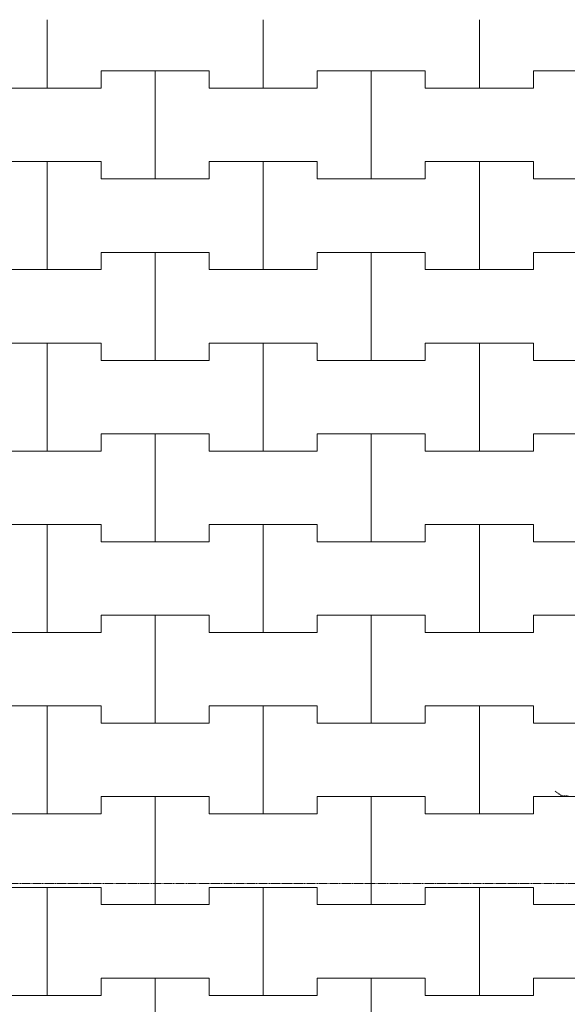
# Model space of a CAD drawing. Header units: centimetres. Extents: x -1589 to 108054, y -205274 to 31709.
# Tile 147 of 256: x 1019 to 1145, y 23344 to 23572. Entities that reach past the tile are written whole.
import ezdxf

# ---------------------------------------------------------------- set-up
doc = ezdxf.new("R2010")
doc.units = ezdxf.units.CM
doc.header["$LTSCALE"] = 0.01
doc.header["$MEASUREMENT"] = 0
doc.linetypes.add('11108-COL-C310_XMODEL$0$HIDDEN', pattern=[0.375, 0.25, -0.125])
doc.linetypes.add('Krawędzie ukryte', pattern=[27, 20, -7])
for name, color, linetype in [('0_Teren', 7, 'Continuous'), ('2_belki.K_IR', 7, 'Continuous'), ('2_ściana dekoracyjna 3', 7, 'Continuous')]:
    doc.layers.add(name, color=color, linetype=linetype)

msp = doc.modelspace()

# ---------------------------------------------------------------- linework, layer by layer
at = {"layer": '0_Teren', "color": 8, "linetype": 'Continuous', "lineweight": 5}
for p, q in [((1025, 23556.39122), (1025, 23572.24523)), ((1025, 23572.24523), (1025, 23556.39122)), ((1075, 23556.39122), (1075, 23572.24523)), ((1075, 23572.24523), (1075, 23556.39122)), ((1125, 23556.39122), (1125, 23572.24523)), ((1125, 23572.24523), (1125, 23556.39122)), ((1037.5, 23556.39122), (1037.5, 23560.39122)), ((1037.5, 23560.39122), (1037.5, 23556.39122)), ((1037.5, 23560.39122), (1050, 23560.39122)), ((1037.5, 23560.39122), (1062.5, 23560.39122)), ((1050, 23560.39122), (1062.5, 23560.39122)), ((1050, 23535.39122), (1050, 23560.39122)), ((1050, 23560.39122), (1050, 23535.39122)), ((1062.5, 23560.39122), (1062.5, 23556.39122)), ((1062.5, 23556.39122), (1062.5, 23560.39122)), ((1087.5, 23556.39122), (1087.5, 23560.39122)), ((1087.5, 23560.39122), (1087.5, 23556.39122)), ((1087.5, 23560.39122), (1100, 23560.39122)), ((1087.5, 23560.39122), (1112.5, 23560.39122)), ((1100, 23560.39122), (1112.5, 23560.39122)), ((1100, 23535.39122), (1100, 23560.39122)), ((1100, 23560.39122), (1100, 23535.39122)), ((1112.5, 23560.39122), (1112.5, 23556.39122)), ((1112.5, 23556.39122), (1112.5, 23560.39122)), ((1137.5, 23556.39122), (1137.5, 23560.39122)), ((1137.5, 23560.39122), (1137.5, 23556.39122)), ((1137.5, 23560.39122), (1150, 23560.39122)), ((1137.5, 23560.39122), (1162.5, 23560.39122)), ((1012.5, 23556.39122), (1025, 23556.39122)), ((1012.5, 23556.39122), (1037.5, 23556.39122)), ((1025, 23556.39122), (1037.5, 23556.39122)), ((1062.5, 23556.39122), (1075, 23556.39122)), ((1062.5, 23556.39122), (1087.5, 23556.39122)), ((1075, 23556.39122), (1087.5, 23556.39122)), ((1112.5, 23556.39122), (1125, 23556.39122)), ((1112.5, 23556.39122), (1137.5, 23556.39122)), ((1125, 23556.39122), (1137.5, 23556.39122)), ((1012.5, 23539.39122), (1025, 23539.39122)), ((1012.5, 23539.39122), (1037.5, 23539.39122)), ((1025, 23539.39122), (1037.5, 23539.39122)), ((1025, 23514.39122), (1025, 23539.39122)), ((1025, 23539.39122), (1025, 23514.39122)), ((1037.5, 23539.39122), (1037.5, 23535.39122)), ((1037.5, 23535.39122), (1037.5, 23539.39122)), ((1062.5, 23535.39122), (1062.5, 23539.39122)), ((1062.5, 23539.39122), (1062.5, 23535.39122)), ((1062.5, 23539.39122), (1075, 23539.39122)), ((1062.5, 23539.39122), (1087.5, 23539.39122)), ((1075, 23539.39122), (1087.5, 23539.39122)), ((1075, 23514.39122), (1075, 23539.39122)), ((1075, 23539.39122), (1075, 23514.39122)), ((1087.5, 23539.39122), (1087.5, 23535.39122)), ((1087.5, 23535.39122), (1087.5, 23539.39122)), ((1112.5, 23535.39122), (1112.5, 23539.39122)), ((1112.5, 23539.39122), (1112.5, 23535.39122)), ((1112.5, 23539.39122), (1125, 23539.39122)), ((1112.5, 23539.39122), (1137.5, 23539.39122)), ((1125, 23539.39122), (1137.5, 23539.39122)), ((1125, 23514.39122), (1125, 23539.39122)), ((1125, 23539.39122), (1125, 23514.39122)), ((1137.5, 23539.39122), (1137.5, 23535.39122)), ((1137.5, 23535.39122), (1137.5, 23539.39122)), ((1037.5, 23535.39122), (1050, 23535.39122)), ((1037.5, 23535.39122), (1062.5, 23535.39122)), ((1050, 23535.39122), (1062.5, 23535.39122)), ((1087.5, 23535.39122), (1100, 23535.39122)), ((1087.5, 23535.39122), (1112.5, 23535.39122)), ((1100, 23535.39122), (1112.5, 23535.39122)), ((1137.5, 23535.39122), (1150, 23535.39122)), ((1137.5, 23535.39122), (1162.5, 23535.39122)), ((1037.5, 23514.39122), (1037.5, 23518.39122)), ((1037.5, 23518.39122), (1037.5, 23514.39122)), ((1037.5, 23518.39122), (1050, 23518.39122)), ((1037.5, 23518.39122), (1062.5, 23518.39122)), ((1050, 23518.39122), (1062.5, 23518.39122)), ((1050, 23493.39122), (1050, 23518.39122)), ((1050, 23518.39122), (1050, 23493.39122)), ((1062.5, 23518.39122), (1062.5, 23514.39122)), ((1062.5, 23514.39122), (1062.5, 23518.39122)), ((1087.5, 23514.39122), (1087.5, 23518.39122)), ((1087.5, 23518.39122), (1087.5, 23514.39122)), ((1087.5, 23518.39122), (1100, 23518.39122)), ((1087.5, 23518.39122), (1112.5, 23518.39122)), ((1100, 23518.39122), (1112.5, 23518.39122)), ((1100, 23493.39122), (1100, 23518.39122)), ((1100, 23518.39122), (1100, 23493.39122)), ((1112.5, 23518.39122), (1112.5, 23514.39122)), ((1112.5, 23514.39122), (1112.5, 23518.39122)), ((1137.5, 23514.39122), (1137.5, 23518.39122)), ((1137.5, 23518.39122), (1137.5, 23514.39122)), ((1137.5, 23518.39122), (1150, 23518.39122)), ((1137.5, 23518.39122), (1162.5, 23518.39122)), ((1012.5, 23514.39122), (1025, 23514.39122)), ((1012.5, 23514.39122), (1037.5, 23514.39122)), ((1025, 23514.39122), (1037.5, 23514.39122)), ((1062.5, 23514.39122), (1075, 23514.39122)), ((1062.5, 23514.39122), (1087.5, 23514.39122)), ((1075, 23514.39122), (1087.5, 23514.39122)), ((1112.5, 23514.39122), (1125, 23514.39122)), ((1112.5, 23514.39122), (1137.5, 23514.39122)), ((1125, 23514.39122), (1137.5, 23514.39122)), ((1012.5, 23497.39122), (1025, 23497.39122)), ((1012.5, 23497.39122), (1037.5, 23497.39122)), ((1025, 23497.39122), (1037.5, 23497.39122)), ((1025, 23472.39122), (1025, 23497.39122)), ((1025, 23497.39122), (1025, 23472.39122)), ((1037.5, 23497.39122), (1037.5, 23493.39122)), ((1037.5, 23493.39122), (1037.5, 23497.39122)), ((1062.5, 23493.39122), (1062.5, 23497.39122)), ((1062.5, 23497.39122), (1062.5, 23493.39122)), ((1062.5, 23497.39122), (1075, 23497.39122)), ((1062.5, 23497.39122), (1087.5, 23497.39122)), ((1075, 23497.39122), (1087.5, 23497.39122)), ((1075, 23472.39122), (1075, 23497.39122)), ((1075, 23497.39122), (1075, 23472.39122)), ((1087.5, 23497.39122), (1087.5, 23493.39122)), ((1087.5, 23493.39122), (1087.5, 23497.39122)), ((1112.5, 23493.39122), (1112.5, 23497.39122)), ((1112.5, 23497.39122), (1112.5, 23493.39122)), ((1112.5, 23497.39122), (1125, 23497.39122)), ((1112.5, 23497.39122), (1137.5, 23497.39122)), ((1125, 23497.39122), (1137.5, 23497.39122)), ((1125, 23472.39122), (1125, 23497.39122)), ((1125, 23497.39122), (1125, 23472.39122)), ((1137.5, 23497.39122), (1137.5, 23493.39122)), ((1137.5, 23493.39122), (1137.5, 23497.39122)), ((1037.5, 23493.39122), (1050, 23493.39122)), ((1037.5, 23493.39122), (1062.5, 23493.39122)), ((1050, 23493.39122), (1062.5, 23493.39122)), ((1087.5, 23493.39122), (1100, 23493.39122)), ((1087.5, 23493.39122), (1112.5, 23493.39122)), ((1100, 23493.39122), (1112.5, 23493.39122)), ((1137.5, 23493.39122), (1150, 23493.39122)), ((1137.5, 23493.39122), (1162.5, 23493.39122)), ((1037.5, 23472.39122), (1037.5, 23476.39122)), ((1037.5, 23476.39122), (1037.5, 23472.39122)), ((1037.5, 23476.39122), (1050, 23476.39122)), ((1037.5, 23476.39122), (1062.5, 23476.39122)), ((1050, 23476.39122), (1062.5, 23476.39122)), ((1050, 23451.39122), (1050, 23476.39122)), ((1050, 23476.39122), (1050, 23451.39122)), ((1062.5, 23476.39122), (1062.5, 23472.39122)), ((1062.5, 23472.39122), (1062.5, 23476.39122)), ((1087.5, 23472.39122), (1087.5, 23476.39122)), ((1087.5, 23476.39122), (1087.5, 23472.39122)), ((1087.5, 23476.39122), (1100, 23476.39122)), ((1087.5, 23476.39122), (1112.5, 23476.39122)), ((1100, 23476.39122), (1112.5, 23476.39122)), ((1100, 23451.39122), (1100, 23476.39122)), ((1100, 23476.39122), (1100, 23451.39122)), ((1112.5, 23476.39122), (1112.5, 23472.39122)), ((1112.5, 23472.39122), (1112.5, 23476.39122)), ((1137.5, 23472.39122), (1137.5, 23476.39122)), ((1137.5, 23476.39122), (1137.5, 23472.39122)), ((1137.5, 23476.39122), (1150, 23476.39122)), ((1137.5, 23476.39122), (1162.5, 23476.39122)), ((1012.5, 23472.39122), (1025, 23472.39122)), ((1012.5, 23472.39122), (1037.5, 23472.39122)), ((1025, 23472.39122), (1037.5, 23472.39122)), ((1062.5, 23472.39122), (1075, 23472.39122)), ((1062.5, 23472.39122), (1087.5, 23472.39122)), ((1075, 23472.39122), (1087.5, 23472.39122)), ((1112.5, 23472.39122), (1125, 23472.39122)), ((1112.5, 23472.39122), (1137.5, 23472.39122)), ((1125, 23472.39122), (1137.5, 23472.39122)), ((1012.5, 23455.39122), (1025, 23455.39122)), ((1012.5, 23455.39122), (1037.5, 23455.39122)), ((1025, 23455.39122), (1037.5, 23455.39122)), ((1025, 23430.39122), (1025, 23455.39122)), ((1025, 23455.39122), (1025, 23430.39122)), ((1037.5, 23455.39122), (1037.5, 23451.39122)), ((1037.5, 23451.39122), (1037.5, 23455.39122)), ((1062.5, 23451.39122), (1062.5, 23455.39122)), ((1062.5, 23455.39122), (1062.5, 23451.39122)), ((1062.5, 23455.39122), (1075, 23455.39122)), ((1062.5, 23455.39122), (1087.5, 23455.39122)), ((1075, 23455.39122), (1087.5, 23455.39122)), ((1075, 23430.39122), (1075, 23455.39122)), ((1075, 23455.39122), (1075, 23430.39122)), ((1087.5, 23455.39122), (1087.5, 23451.39122)), ((1087.5, 23451.39122), (1087.5, 23455.39122)), ((1112.5, 23451.39122), (1112.5, 23455.39122)), ((1112.5, 23455.39122), (1112.5, 23451.39122)), ((1112.5, 23455.39122), (1125, 23455.39122)), ((1112.5, 23455.39122), (1137.5, 23455.39122)), ((1125, 23455.39122), (1137.5, 23455.39122)), ((1125, 23430.39122), (1125, 23455.39122)), ((1125, 23455.39122), (1125, 23430.39122)), ((1137.5, 23455.39122), (1137.5, 23451.39122)), ((1137.5, 23451.39122), (1137.5, 23455.39122)), ((1037.5, 23451.39122), (1050, 23451.39122)), ((1037.5, 23451.39122), (1062.5, 23451.39122)), ((1050, 23451.39122), (1062.5, 23451.39122)), ((1087.5, 23451.39122), (1100, 23451.39122)), ((1087.5, 23451.39122), (1112.5, 23451.39122)), ((1100, 23451.39122), (1112.5, 23451.39122)), ((1137.5, 23451.39122), (1150, 23451.39122)), ((1137.5, 23451.39122), (1162.5, 23451.39122)), ((1037.5, 23430.39122), (1037.5, 23434.39122)), ((1037.5, 23434.39122), (1037.5, 23430.39122)), ((1037.5, 23434.39122), (1050, 23434.39122)), ((1037.5, 23434.39122), (1062.5, 23434.39122)), ((1050, 23434.39122), (1062.5, 23434.39122)), ((1050, 23409.39122), (1050, 23434.39122)), ((1050, 23434.39122), (1050, 23409.39122)), ((1062.5, 23434.39122), (1062.5, 23430.39122)), ((1062.5, 23430.39122), (1062.5, 23434.39122)), ((1087.5, 23430.39122), (1087.5, 23434.39122)), ((1087.5, 23434.39122), (1087.5, 23430.39122)), ((1087.5, 23434.39122), (1100, 23434.39122)), ((1087.5, 23434.39122), (1112.5, 23434.39122)), ((1100, 23434.39122), (1112.5, 23434.39122)), ((1100, 23409.39122), (1100, 23434.39122)), ((1100, 23434.39122), (1100, 23409.39122)), ((1112.5, 23434.39122), (1112.5, 23430.39122)), ((1112.5, 23430.39122), (1112.5, 23434.39122)), ((1137.5, 23430.39122), (1137.5, 23434.39122)), ((1137.5, 23434.39122), (1137.5, 23430.39122)), ((1137.5, 23434.39122), (1150, 23434.39122)), ((1137.5, 23434.39122), (1162.5, 23434.39122)), ((1012.5, 23430.39122), (1025, 23430.39122)), ((1012.5, 23430.39122), (1037.5, 23430.39122)), ((1025, 23430.39122), (1037.5, 23430.39122)), ((1062.5, 23430.39122), (1075, 23430.39122)), ((1062.5, 23430.39122), (1087.5, 23430.39122)), ((1075, 23430.39122), (1087.5, 23430.39122)), ((1112.5, 23430.39122), (1125, 23430.39122)), ((1112.5, 23430.39122), (1137.5, 23430.39122)), ((1125, 23430.39122), (1137.5, 23430.39122)), ((1012.5, 23413.39122), (1025, 23413.39122)), ((1012.5, 23413.39122), (1037.5, 23413.39122)), ((1025, 23413.39122), (1037.5, 23413.39122)), ((1025, 23388.39122), (1025, 23413.39122)), ((1025, 23413.39122), (1025, 23388.39122)), ((1037.5, 23413.39122), (1037.5, 23409.39122)), ((1037.5, 23409.39122), (1037.5, 23413.39122)), ((1062.5, 23409.39122), (1062.5, 23413.39122)), ((1062.5, 23413.39122), (1062.5, 23409.39122)), ((1062.5, 23413.39122), (1075, 23413.39122)), ((1062.5, 23413.39122), (1087.5, 23413.39122)), ((1075, 23413.39122), (1087.5, 23413.39122)), ((1075, 23388.39122), (1075, 23413.39122)), ((1075, 23413.39122), (1075, 23388.39122)), ((1087.5, 23413.39122), (1087.5, 23409.39122)), ((1087.5, 23409.39122), (1087.5, 23413.39122)), ((1112.5, 23409.39122), (1112.5, 23413.39122)), ((1112.5, 23413.39122), (1112.5, 23409.39122)), ((1112.5, 23413.39122), (1125, 23413.39122)), ((1112.5, 23413.39122), (1137.5, 23413.39122)), ((1125, 23413.39122), (1137.5, 23413.39122)), ((1125, 23388.39122), (1125, 23413.39122)), ((1125, 23413.39122), (1125, 23388.39122)), ((1137.5, 23413.39122), (1137.5, 23409.39122)), ((1137.5, 23409.39122), (1137.5, 23413.39122)), ((1037.5, 23409.39122), (1050, 23409.39122)), ((1037.5, 23409.39122), (1062.5, 23409.39122)), ((1050, 23409.39122), (1062.5, 23409.39122)), ((1087.5, 23409.39122), (1100, 23409.39122)), ((1087.5, 23409.39122), (1112.5, 23409.39122)), ((1100, 23409.39122), (1112.5, 23409.39122)), ((1137.5, 23409.39122), (1150, 23409.39122)), ((1137.5, 23409.39122), (1162.5, 23409.39122)), ((1037.5, 23388.39122), (1037.5, 23392.39122)), ((1037.5, 23392.39122), (1037.5, 23388.39122)), ((1037.5, 23392.39122), (1050, 23392.39122)), ((1037.5, 23392.39122), (1062.5, 23392.39122)), ((1050, 23392.39122), (1062.5, 23392.39122)), ((1050, 23367.39122), (1050, 23392.39122)), ((1050, 23392.39122), (1050, 23367.39122)), ((1062.5, 23392.39122), (1062.5, 23388.39122)), ((1062.5, 23388.39122), (1062.5, 23392.39122)), ((1087.5, 23388.39122), (1087.5, 23392.39122)), ((1087.5, 23392.39122), (1087.5, 23388.39122)), ((1087.5, 23392.39122), (1100, 23392.39122)), ((1087.5, 23392.39122), (1112.5, 23392.39122)), ((1100, 23392.39122), (1112.5, 23392.39122)), ((1100, 23367.39122), (1100, 23392.39122)), ((1100, 23392.39122), (1100, 23367.39122)), ((1112.5, 23392.39122), (1112.5, 23388.39122)), ((1112.5, 23388.39122), (1112.5, 23392.39122)), ((1137.5, 23388.39122), (1137.5, 23392.39122)), ((1137.5, 23392.39122), (1137.5, 23388.39122)), ((1137.5, 23392.39122), (1150, 23392.39122)), ((1137.5, 23392.39122), (1162.5, 23392.39122)), ((1012.5, 23388.39122), (1025, 23388.39122)), ((1012.5, 23388.39122), (1037.5, 23388.39122)), ((1025, 23388.39122), (1037.5, 23388.39122)), ((1062.5, 23388.39122), (1075, 23388.39122)), ((1062.5, 23388.39122), (1087.5, 23388.39122)), ((1075, 23388.39122), (1087.5, 23388.39122)), ((1112.5, 23388.39122), (1125, 23388.39122)), ((1112.5, 23388.39122), (1137.5, 23388.39122)), ((1125, 23388.39122), (1137.5, 23388.39122)), ((1012.5, 23371.39122), (1025, 23371.39122)), ((1012.5, 23371.39122), (1037.5, 23371.39122)), ((1025, 23371.39122), (1037.5, 23371.39122)), ((1025, 23346.39122), (1025, 23371.39122)), ((1025, 23371.39122), (1025, 23346.39122)), ((1037.5, 23371.39122), (1037.5, 23367.39122)), ((1037.5, 23367.39122), (1037.5, 23371.39122)), ((1062.5, 23367.39122), (1062.5, 23371.39122)), ((1062.5, 23371.39122), (1062.5, 23367.39122)), ((1062.5, 23371.39122), (1075, 23371.39122)), ((1062.5, 23371.39122), (1087.5, 23371.39122)), ((1075, 23371.39122), (1087.5, 23371.39122)), ((1075, 23346.39122), (1075, 23371.39122)), ((1075, 23371.39122), (1075, 23346.39122)), ((1087.5, 23371.39122), (1087.5, 23367.39122)), ((1087.5, 23367.39122), (1087.5, 23371.39122)), ((1112.5, 23367.39122), (1112.5, 23371.39122)), ((1112.5, 23371.39122), (1112.5, 23367.39122)), ((1112.5, 23371.39122), (1125, 23371.39122)), ((1112.5, 23371.39122), (1137.5, 23371.39122)), ((1125, 23371.39122), (1137.5, 23371.39122)), ((1125, 23346.39122), (1125, 23371.39122)), ((1125, 23371.39122), (1125, 23346.39122)), ((1137.5, 23371.39122), (1137.5, 23367.39122)), ((1137.5, 23367.39122), (1137.5, 23371.39122)), ((1037.5, 23367.39122), (1050, 23367.39122)), ((1037.5, 23367.39122), (1062.5, 23367.39122)), ((1050, 23367.39122), (1062.5, 23367.39122)), ((1087.5, 23367.39122), (1100, 23367.39122)), ((1087.5, 23367.39122), (1112.5, 23367.39122)), ((1100, 23367.39122), (1112.5, 23367.39122)), ((1137.5, 23367.39122), (1150, 23367.39122)), ((1137.5, 23367.39122), (1162.5, 23367.39122)), ((1037.5, 23346.39122), (1037.5, 23350.39122)), ((1037.5, 23350.39122), (1037.5, 23346.39122)), ((1037.5, 23350.39122), (1050, 23350.39122)), ((1037.5, 23350.39122), (1062.5, 23350.39122)), ((1050, 23350.39122), (1062.5, 23350.39122)), ((1050, 23325.39122), (1050, 23350.39122)), ((1050, 23350.39122), (1050, 23325.39122)), ((1062.5, 23350.39122), (1062.5, 23346.39122)), ((1062.5, 23346.39122), (1062.5, 23350.39122)), ((1087.5, 23346.39122), (1087.5, 23350.39122)), ((1087.5, 23350.39122), (1087.5, 23346.39122)), ((1087.5, 23350.39122), (1100, 23350.39122)), ((1087.5, 23350.39122), (1112.5, 23350.39122)), ((1100, 23350.39122), (1112.5, 23350.39122)), ((1100, 23325.39122), (1100, 23350.39122)), ((1100, 23350.39122), (1100, 23325.39122)), ((1112.5, 23350.39122), (1112.5, 23346.39122)), ((1112.5, 23346.39122), (1112.5, 23350.39122)), ((1137.5, 23346.39122), (1137.5, 23350.39122)), ((1137.5, 23350.39122), (1137.5, 23346.39122)), ((1137.5, 23350.39122), (1150, 23350.39122)), ((1137.5, 23350.39122), (1162.5, 23350.39122)), ((1012.5, 23346.39122), (1025, 23346.39122)), ((1012.5, 23346.39122), (1037.5, 23346.39122)), ((1025, 23346.39122), (1037.5, 23346.39122)), ((1062.5, 23346.39122), (1075, 23346.39122)), ((1062.5, 23346.39122), (1087.5, 23346.39122)), ((1075, 23346.39122), (1087.5, 23346.39122)), ((1112.5, 23346.39122), (1125, 23346.39122)), ((1112.5, 23346.39122), (1137.5, 23346.39122)), ((1125, 23346.39122), (1137.5, 23346.39122))]:
    msp.add_line(p, q, dxfattribs=at)
at = {"layer": '2_belki.K_IR', "color": 8, "linetype": 'Krawędzie ukryte', "lineweight": 5}
msp.add_line((932.3586, 23372.24902), (1552.3586, 23372.24902), dxfattribs=at)
at = {"layer": '2_ściana dekoracyjna 3', "color": 8, "linetype": '11108-COL-C310_XMODEL$0$HIDDEN', "lineweight": 5}
for p, q in [((1142.93433, 23393.35084), (1142.48618, 23393.70122)), ((1144.1206, 23392.55686), (1142.93433, 23393.35084)), ((1145.54807, 23392.55686), (1144.1206, 23392.55686))]:
    msp.add_line(p, q, dxfattribs=at)

doc.saveas('drawing.dxf')
